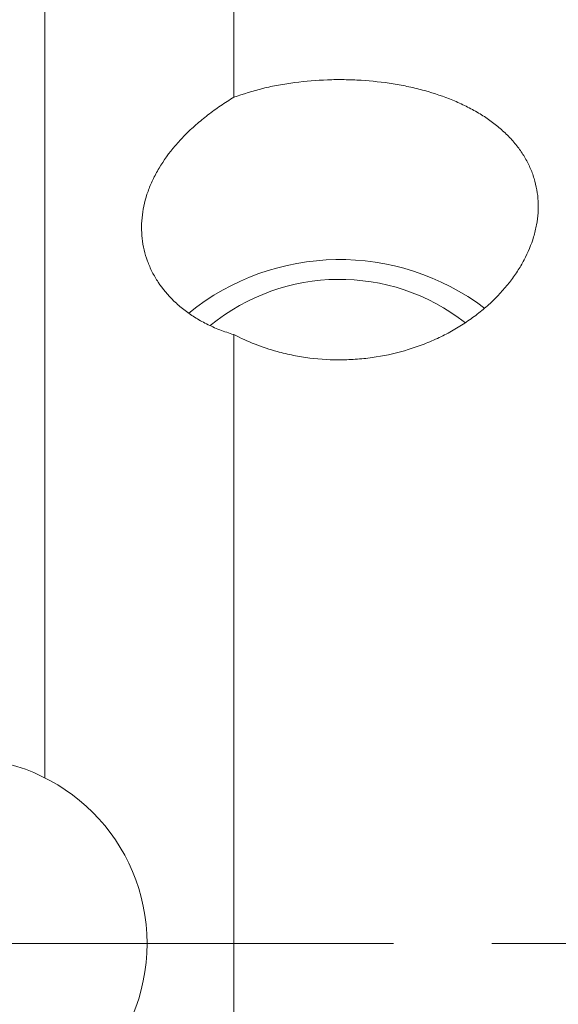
# Model space of a CAD drawing. Header units: inches. Extents: x 1 to 19.9, y 2.6 to 16.1.
# Tile 15 of 70: x 5.015 to 5.564, y 9.5 to 10.504. Entities that reach past the tile are written whole.
import ezdxf

# ---------------------------------------------------------------- set-up
doc = ezdxf.new("R2010")
doc.units = ezdxf.units.IN
doc.header["$MEASUREMENT"] = 0
doc.linetypes.add('CENTERX2', pattern=[0.8, 0.5, -0.1, 0.1, -0.1])
doc.layers.add('SLD-0', color=7, linetype='Continuous')

msp = doc.modelspace()

# ---------------------------------------------------------------- linework, layer by layer
at = {"color": 7, "linetype": 'Continuous', "lineweight": 15}
for p, q in [((5.2331, 10.4245), (5.2331, 10.6246)), ((5.0408, 9.7309), (5.0408, 10.5621)), ((5.2331, 8.4996), (5.2331, 10.1826))]:
    msp.add_line(p, q, dxfattribs=at)
msp.add_circle((4.9558, 9.5621), 0.189, dxfattribs=at)
for centre, radius, start, end in [((5.3411, 10.015), 0.2441, 52.784, 129.0531), ((5.3409, 10.0308), 0.2081, 51.9699, 129.279)]:
    msp.add_arc(centre, radius, start, end, dxfattribs=at)
for points, knots in [([(5.2331, 10.4245), (5.2428, 10.4277), (5.2575, 10.4326), (5.2788, 10.437), (5.3006, 10.4405), (5.3231, 10.4423), (5.3457, 10.4426), (5.3682, 10.4417), (5.3904, 10.4393), (5.4117, 10.4353), (5.4325, 10.4302), (5.452, 10.4236), (5.4699, 10.4154), (5.4826, 10.4086), (5.4942, 10.401), (5.5048, 10.3927), (5.5143, 10.3836), (5.5226, 10.374), (5.5295, 10.3638), (5.5351, 10.3531), (5.5393, 10.3418), (5.543, 10.3265), (5.5438, 10.3106), (5.5418, 10.2945), (5.5379, 10.2784), (5.5313, 10.2624), (5.5222, 10.247), (5.5114, 10.2319), (5.4982, 10.2175), (5.4828, 10.2045), (5.4702, 10.1953), (5.4567, 10.1869), (5.4424, 10.1794), (5.4271, 10.1728), (5.406, 10.1655), (5.3839, 10.1603), (5.3612, 10.1576), (5.3386, 10.1564), (5.3159, 10.1577), (5.2938, 10.1613), (5.2751, 10.1658), (5.2544, 10.1725), (5.2402, 10.1792), (5.2331, 10.1826)], [0, 0, 0, 0, 0.03871, 0.058566, 0.078567, 0.11743, 0.137161, 0.157185, 0.195723, 0.215282, 0.235122, 0.273892, 0.293563, 0.313512, 0.333042, 0.352706, 0.372799, 0.393041, 0.412525, 0.432296, 0.452213, 0.472432, 0.510974, 0.530542, 0.550401, 0.588634, 0.608034, 0.62771, 0.666423, 0.686064, 0.705982, 0.725517, 0.745187, 0.765287, 0.785536, 0.824744, 0.844653, 0.864862, 0.903513, 0.923134, 0.943041, 0.971309, 1, 1, 1, 1]), ([(5.2331, 10.4245), (5.2286, 10.4217), (5.2194, 10.4159), (5.2066, 10.4065), (5.1944, 10.3965), (5.1833, 10.386), (5.1699, 10.3715), (5.1589, 10.3562), (5.1505, 10.3405), (5.1438, 10.3246), (5.14, 10.3085), (5.1389, 10.2924), (5.1398, 10.2766), (5.1434, 10.2611), (5.1498, 10.2464), (5.158, 10.2324), (5.1688, 10.2195), (5.182, 10.208), (5.1931, 10.2002), (5.2053, 10.1933), (5.2186, 10.1873), (5.2283, 10.1842), (5.2331, 10.1826)], [0, 0, 0, 0, 0.040864, 0.082009, 0.124042, 0.166385, 0.207255, 0.290401, 0.332778, 0.373425, 0.456099, 0.498226, 0.538875, 0.621554, 0.663683, 0.704332, 0.787014, 0.829144, 0.87106, 0.913283, 0.956476, 1, 1, 1, 1])]:
    msp.add_open_spline(points, degree=3, knots=knots, dxfattribs=at)
at = {"layer": 'SLD-0', "color": 7, "linetype": 'CENTERX2', "lineweight": 0}
msp.add_line((3.296, 9.5621), (6.4823, 9.5621), dxfattribs=at)

doc.saveas('drawing.dxf')
